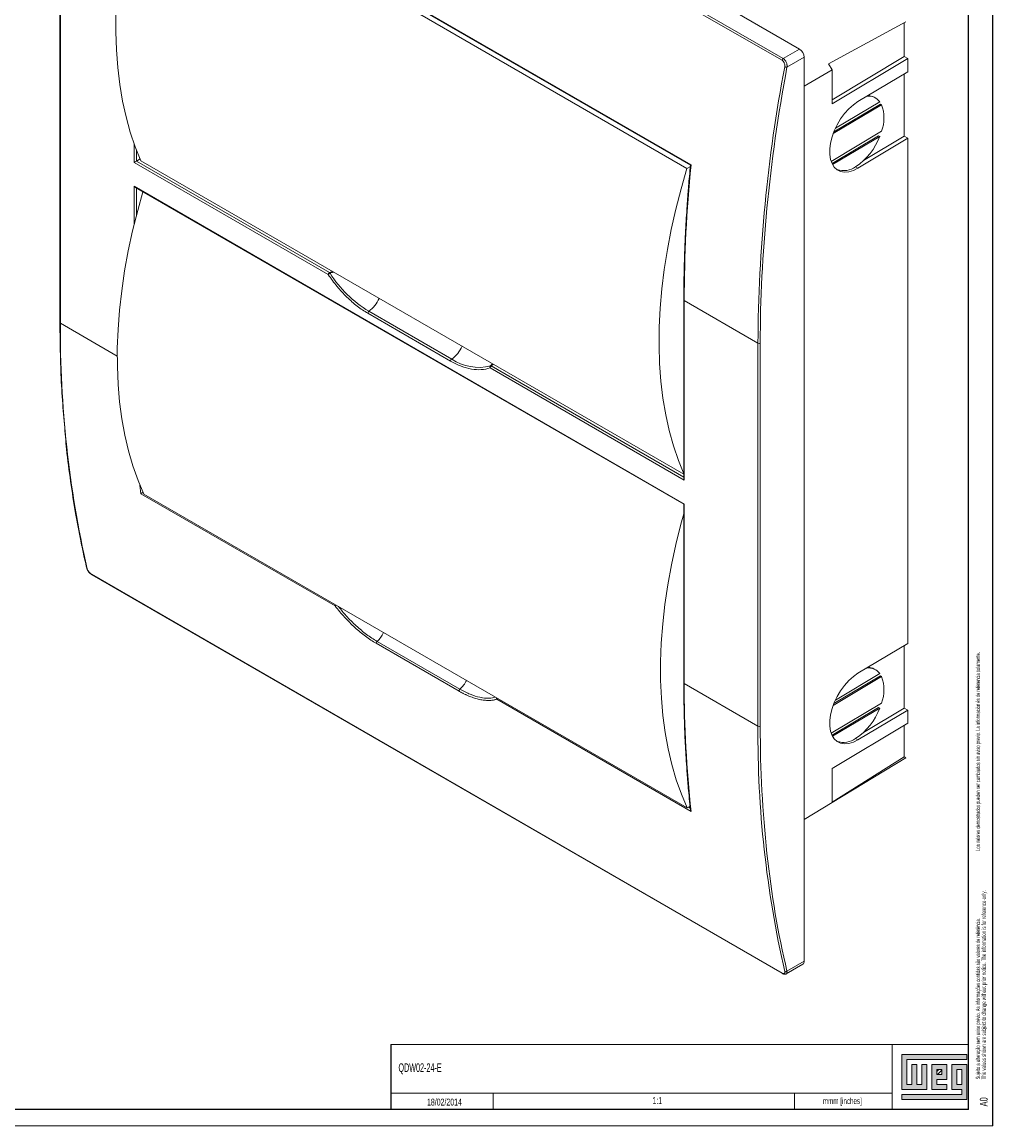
# Model space of a CAD drawing. Header units: millimetres. Extents: x 0 to 1189, y 0 to 841.
# Tile 5 of 7: x 891 to 1189, y 0 to 339. Entities that reach past the tile are written whole.
import ezdxf

# ---------------------------------------------------------------- set-up
doc = ezdxf.new("R2010")
doc.units = ezdxf.units.MM
doc.layers.add('FORMATO', color=7, linetype='Continuous')
doc.layers.add('LEGENDA', color=7, linetype='Continuous')
doc.styles.add('SLDTEXTSTYLE1', font='TXT', dxfattribs={"width": 0.605})
doc.styles.add('SLDTEXTSTYLE2', font='TXT', dxfattribs={"width": 0.569583})

# ---------------------------------------------------------------- blocks, each defined once
blk = doc.blocks.new('SW_NOTE_0')
at = {"color": 0, "linetype": 'Continuous', "lineweight": 0, "attachment_point": 1, "rotation": 90}
for s, insert, char_height, style in [('Sujeito a alteração sem aviso prévio. As informações contidas são valores de referência.                                                           Los valores demostrados pueden ser cambiados sin aviso previo. La información és de referencia solamente.', (-1.71, 0), 1.32292, 'SLDTEXTSTYLE2'), ('The values shown are subject to change without prior notice. The information is for reference only.', (0.06, 0), 1.3229, 'SLDTEXTSTYLE1')]:
    blk.add_mtext(s, dxfattribs=dict(at, insert=insert, char_height=char_height, style=style))

msp = doc.modelspace()

# ---------------------------------------------------------------- hatches: boundary and pattern name
at = {"linetype": 'Continuous'}
msp.add_hatch(color=7, dxfattribs=at).paths.add_polyline_path([(1160.99, 21.93), (1160.99, 11.15), (1168.69, 11.15), (1168.69, 18.85), (1167.15, 18.85), (1167.15, 12.69), (1165.61, 12.69), (1165.61, 18.85), (1164.07, 18.85), (1164.07, 12.69), (1162.53, 12.69), (1162.53, 20.39), (1181.01, 20.39), (1181.01, 21.93)], flags=0)
h = msp.add_hatch(color=7, dxfattribs=at)
h.paths.add_polyline_path([(1160.99, 8.07), (1181.01, 8.07), (1181.01, 18.85), (1176.39, 18.85), (1176.39, 11.15), (1179.47, 11.15), (1179.47, 9.61), (1160.99, 9.61)], flags=0)
h.paths.add_polyline_path([(1177.93, 17.31), (1179.47, 17.31), (1179.47, 12.69), (1177.93, 12.69)], flags=0)
h = msp.add_hatch(color=7, dxfattribs=at)
h.paths.add_polyline_path([(1174.85, 12.69), (1171.77, 12.69), (1171.77, 14.23), (1174.85, 14.23), (1174.85, 18.85), (1170.23, 18.85), (1170.23, 11.15), (1174.85, 11.15)], flags=0)
h.paths.add_polyline_path([(1173.31, 15.77), (1171.77, 15.77), (1171.77, 17.31), (1173.31, 17.31)], flags=0)
h = msp.add_hatch(dxfattribs=at)
h.set_pattern_fill('ANSI31', color=8, scale=0.25, style=0)
h.paths.add_polyline_path([(1173.31, 15.77), (1171.77, 15.77), (1171.77, 17.31), (1173.31, 17.31)], flags=0)

# ---------------------------------------------------------------- linework, layer by layer
at = {"color": 7, "linetype": 'Continuous', "lineweight": 15}
for p, q in [((1129.61, 330.62), (917.48, 453.08)), ((912.11, 449.67), (1124.24, 327.21)), ((1124.58, 327.72), (912.45, 450.18)), ((927.26, 392.64), (1096.26, 295.08)), ((927.64, 392.2), (1096.09, 294.96)), ((928.14, 390.36), (1095.02, 294.02)), ((902.41, 364.24), (902.41, 246.66)), ((902.56, 246.46), (902.56, 364.04)), ((1138.53, 326.07), (1162.21, 339.05)), ((1161.78, 328.37), (1161.78, 338.82)), ((1129.61, 330.62), (1124.58, 327.72)), ((1131.02, 328.17), (1125.74, 325.12)), ((1131.02, 50.55), (1131.02, 328.17)), ((1139.6, 324.26), (1138.53, 326.07)), ((1139.6, 315.1), (1161.78, 328.37)), ((1162.84, 327.76), (1139.6, 313.86)), ((1162.84, 327.76), (1161.78, 328.37)), ((1162.84, 323.67), (1162.84, 327.76)), ((1131.02, 319.21), (1139.6, 324.26)), ((1139.6, 313.86), (1139.6, 324.26)), ((1147.55, 314.53), (1162.84, 323.67)), ((1161.78, 303.87), (1161.78, 323.04)), ((1152.92, 315.65), (1152.56, 315.85)), ((1154.79, 313.57), (1139.94, 304.69)), ((1154.43, 313.77), (1140.15, 305.23)), ((1140.62, 306.32), (1154.25, 314.47)), ((1154.43, 313.77), (1154.79, 313.57)), ((1139.32, 296.15), (1154.79, 305.4)), ((1153.89, 304.05), (1139.59, 295.5)), ((1154.25, 303.85), (1139.75, 295.18)), ((1162.84, 303.26), (1147.55, 294.12)), ((1149.29, 296.4), (1161.78, 303.87)), ((1153.89, 304.05), (1154.25, 303.85)), ((1162.84, 303.26), (1161.78, 303.87)), ((1162.84, 148.12), (1162.84, 303.26)), ((984.83, 261.43), (925.19, 295.86)), ((927.01, 296.91), (925.89, 296.27)), ((925.89, 296.27), (985.19, 262.04)), ((1094.04, 200.07), (927.26, 296.36)), ((1096.05, 294.6), (1095.02, 294.02)), ((1147.55, 294.12), (1146.83, 294.52)), ((1094.18, 190.95), (925.19, 288.51)), ((925.54, 288.14), (1094.04, 190.87)), ((1094.04, 253.62), (1094.04, 198.79)), ((1116.81, 240.35), (1094.18, 253.42)), ((1094.18, 253.42), (1094.18, 198.3)), ((996.96, 249.54), (1022.41, 234.85)), ((997.28, 250.14), (1022.74, 235.44)), ((1116.81, 240.35), (1116.81, 122.77)), ((1117.52, 122.77), (1117.52, 240.35)), ((1094.18, 198.3), (1034.54, 232.73)), ((927.26, 194.13), (986.93, 159.68)), ((1095.08, 97.64), (928.2, 193.98)), ((1094.04, 190.87), (1094.04, 136.04)), ((1094.18, 135.83), (1094.18, 190.95)), ((910.65, 171.27), (910.64, 171.32)), ((1124.24, 46.94), (912.11, 169.4)), ((912.2, 169.26), (1124.34, 46.8)), ((999.56, 148.18), (1025.02, 133.49)), ((999.82, 148.78), (1025.28, 134.09)), ((1147.55, 138.98), (1162.84, 148.12)), ((1161.78, 128.32), (1161.78, 147.48)), ((1152.92, 140.09), (1152.56, 140.29)), ((1116.81, 122.77), (1094.18, 135.83)), ((1154.79, 138.01), (1139.94, 129.13)), ((1140.15, 129.67), (1154.43, 138.21)), ((1140.62, 130.76), (1154.25, 138.91)), ((1154.79, 138.01), (1154.43, 138.21)), ((1036.6, 131.01), (1096.26, 96.57)), ((1139.32, 120.6), (1154.79, 129.85)), ((1139.59, 119.95), (1153.89, 128.5)), ((1154.25, 128.3), (1139.75, 119.63)), ((1162.84, 127.7), (1147.55, 118.56)), ((1149.29, 120.85), (1161.78, 128.32)), ((1154.25, 128.3), (1153.89, 128.5)), ((1162.84, 127.7), (1161.78, 128.32)), ((1162.84, 123.62), (1162.84, 127.7)), ((1139.6, 109.72), (1162.84, 123.62)), ((1161.78, 113.3), (1161.78, 122.99)), ((1147.55, 118.56), (1146.83, 118.96)), ((1139.6, 99.38), (1161.78, 113.3)), ((1162.21, 113.05), (1139.6, 99.35)), ((1162.21, 113.05), (1161.78, 113.3)), ((1139.6, 99.32), (1139.6, 109.72)), ((1131.02, 94.12), (1139.6, 99.32)), ((1095.08, 97.64), (1095.97, 98.16)), ((1125.51, 46.69), (1130.61, 49.63)), ((1131.02, 50.55), (1125.74, 47.5))]:
    msp.add_line(p, q, dxfattribs=at)
at = {"color": 8, "linetype": 'Continuous', "lineweight": 15}
for p, q in [((925.19, 295.86), (925.19, 301.57)), ((925.89, 299.66), (925.89, 296.27)), ((925.19, 288.51), (925.19, 276.73)), ((925.89, 287.93), (925.89, 279.56)), ((985.19, 262.04), (986.16, 262.35)), ((920.01, 236.38), (902.56, 246.46)), ((1035.44, 233.9), (1034.89, 233.35)), ((1034.89, 233.35), (1094.04, 199.2)), ((926.99, 196.75), (927.26, 194.13)), ((1095.49, 97.88), (1096.04, 97.56))]:
    msp.add_line(p, q, dxfattribs=at)
at = {"color": 7, "linetype": 'Continuous', "lineweight": 0}
for p, q in [((1181.01, 21.93), (1160.99, 21.93)), ((1160.99, 21.93), (1160.99, 11.15)), ((1162.53, 20.39), (1181.01, 20.39)), ((1162.53, 12.69), (1162.53, 20.39)), ((1181.01, 20.39), (1181.01, 21.93)), ((1165.61, 18.85), (1164.07, 18.85)), ((1164.07, 18.85), (1164.07, 12.69)), ((1165.61, 12.69), (1165.61, 18.85)), ((1168.69, 18.85), (1167.15, 18.85)), ((1167.15, 18.85), (1167.15, 12.69)), ((1168.69, 11.15), (1168.69, 18.85)), ((1174.85, 18.85), (1170.23, 18.85)), ((1170.23, 18.85), (1170.23, 11.15)), ((1171.77, 17.31), (1173.31, 17.31)), ((1171.77, 15.77), (1171.77, 17.31)), ((1173.31, 17.31), (1173.31, 15.77)), ((1174.85, 14.23), (1174.85, 18.85)), ((1181.01, 18.85), (1176.39, 18.85)), ((1176.39, 18.85), (1176.39, 11.15)), ((1177.93, 12.69), (1177.93, 17.31)), ((1177.93, 17.31), (1179.47, 17.31)), ((1179.47, 17.31), (1179.47, 12.69)), ((1181.01, 8.07), (1181.01, 18.85)), ((1173.31, 15.77), (1171.77, 15.77)), ((1171.77, 14.23), (1174.85, 14.23)), ((1171.77, 12.69), (1171.77, 14.23)), ((1160.99, 11.15), (1168.69, 11.15)), ((1164.07, 12.69), (1162.53, 12.69)), ((1167.15, 12.69), (1165.61, 12.69)), ((1170.23, 11.15), (1174.85, 11.15)), ((1174.85, 12.69), (1171.77, 12.69)), ((1174.85, 11.15), (1174.85, 12.69)), ((1176.39, 11.15), (1179.47, 11.15)), ((1179.47, 12.69), (1177.93, 12.69)), ((1179.47, 11.15), (1179.47, 9.61)), ((1035.52, 10.02), (1035.52, 5)), ((1128, 10.03), (1128, 5)), ((1160.99, 9.61), (1160.99, 8.07)), ((1179.47, 9.61), (1160.99, 9.61)), ((1160.99, 8.07), (1181.01, 8.07))]:
    msp.add_line(p, q, dxfattribs=at)
at = {"color": 7, "linetype": 'Continuous', "lineweight": 15, "flags": 128}
for points in [[(927.26, 296.36), (925.52, 300.64), (924.01, 305.13), (922.71, 309.82), (921.63, 314.7), (920.78, 319.77), (920.15, 325.01), (919.75, 330.4), (919.57, 335.94), (919.62, 341.62), (919.91, 347.42), (920.41, 353.33), (921.15, 359.33), (922.11, 365.42), (923.29, 371.58), (924.69, 377.8), (926.31, 384.06), (928.14, 390.36)], [(1147.55, 294.12), (1146.12, 293.4), (1144.73, 292.99), (1143.42, 292.88), (1142.22, 293.08), (1141.17, 293.59), (1140.28, 294.4), (1139.6, 295.47), (1139.14, 296.79), (1138.9, 298.31), (1138.9, 300), (1139.14, 301.8), (1139.6, 303.67), (1140.28, 305.56), (1141.17, 307.42), (1142.22, 309.19), (1143.42, 310.83), (1144.73, 312.29), (1146.12, 313.54), (1147.55, 314.53)], [(1095.02, 294.02), (1093.19, 287.73), (1091.57, 281.47), (1090.17, 275.25), (1088.99, 269.09), (1088.03, 263), (1087.29, 256.99), (1086.78, 251.08), (1086.5, 245.28), (1086.45, 239.61), (1086.62, 234.06), (1087.02, 228.67), (1087.65, 223.43), (1088.51, 218.37), (1089.58, 213.48), (1090.88, 208.79), (1092.4, 204.3), (1094.04, 200.24)], [(928.2, 193.98), (926.41, 198.2), (924.83, 202.63), (923.48, 207.27), (922.34, 212.11), (921.43, 217.13), (920.74, 222.32), (920.27, 227.67), (920.04, 233.17), (920.03, 238.82), (920.25, 244.58), (920.7, 250.46), (921.37, 256.45), (922.27, 262.51), (923.4, 268.66), (924.74, 274.86), (926.3, 281.11), (927.89, 286.78)], [(1094.04, 187.91), (1093.18, 184.78), (1091.62, 178.53), (1090.27, 172.32), (1089.15, 166.18), (1088.25, 160.11), (1087.58, 154.13), (1087.13, 148.25), (1086.91, 142.48), (1086.92, 136.84), (1087.15, 131.33), (1087.61, 125.98), (1088.3, 120.79), (1089.22, 115.77), (1090.35, 110.94), (1091.71, 106.3), (1093.29, 101.86), (1095.08, 97.64)], [(1147.55, 118.56), (1146.12, 117.85), (1144.73, 117.43), (1143.42, 117.32), (1142.22, 117.53), (1141.17, 118.04), (1140.28, 118.84), (1139.6, 119.92), (1139.14, 121.23), (1138.9, 122.75), (1138.9, 124.44), (1139.14, 126.24), (1139.6, 128.12), (1140.28, 130.01), (1141.17, 131.86), (1142.22, 133.64), (1143.42, 135.28), (1144.73, 136.74), (1146.12, 137.98), (1147.55, 138.98)]]:
    msp.add_lwpolyline(points, dxfattribs=at)
at = {"color": 7, "linetype": 'Continuous', "lineweight": 15}
for centre, radius, start, end in [((1127.95, 328.03), 3.07, 2.6052, 57.3949), ((1125.01, 327.06), 0.784, 122.9329, 169.1057), ((1582.5, 238.02), 465.69, 169.2069, 179.7124), ((1150.8, 311.86), 4.33, 37.0889, 97.0465), ((1150.49, 312.05), 4.32, 61.3176, 88.0511), ((1143.79, 309.48), 11.74, 339.643, 20.357), ((1136.16, 310.62), 19.31, 303.5509, 339.5012), ((1524.86, 252.82), 430.68, 174.3682, 179.9205), ((1143.1, 299.66), 6.35, 251.7935, 305.9704), ((985.6, 261.39), 0.768, 122.6057, 177.3943), ((987.53, 258.15), 4.24, 120.3988, 129.3925), ((1016.94, 282.1), 37.52, 212.7421, 238.4086), ((997.73, 249.51), 0.776, 125.3312, 177.2167), ((1230.24, 244.12), 327.69, 179.5913, 192.8765), ((1117.17, 241.03), 0.769, 242.6098, 297.3907), ((1023.19, 234.81), 0.776, 125.3312, 177.2167), ((1031.01, 247.68), 14.77, 235.9495, 284.2581), ((1034.98, 232.98), 0.506, 131.0223, 209.7921), ((1035.3, 232.7), 0.768, 122.6057, 177.3943), ((987.36, 159.73), 0.431, 179.9089, 186.1515), ((1000.32, 148.21), 0.754, 130.7104, 182.1726), ((1150.8, 136.3), 4.33, 37.0888, 97.0468), ((1150.49, 136.5), 4.32, 61.3162, 88.053), ((1454.87, 135.24), 360.69, 179.9051, 186.1546), ((1143.79, 133.93), 11.74, 339.643, 20.357), ((1037.02, 131.06), 0.431, 179.9089, 186.1515), ((1136.16, 135.06), 19.31, 303.5509, 339.5012), ((1444.5, 120.43), 327.69, 179.5913, 192.8765), ((1117.17, 123.45), 0.769, 242.6098, 297.3907), ((1143.1, 124.11), 6.35, 251.7933, 305.9704), ((1130.02, 50.45), 1.01, 305.8765, 5.4359)]:
    msp.add_arc(centre, radius, start, end, dxfattribs=at)
at = {"color": 8, "linetype": 'Continuous', "lineweight": 15}
for centre, radius, start, end in [((991.82, 257.78), 9.39, 305.5623, 336.9034), ((1094.29, 253.64), 0.251, 185.7112, 245.6226), ((902.66, 246.69), 0.251, 185.6945, 245.6236), ((1017.28, 243.09), 9.39, 305.5623, 336.9034), ((912.31, 169.44), 0.205, 190.1834, 238.1161), ((987.63, 159.71), 0.704, 152.9391, 178.2063), ((994.35, 154.86), 8.18, 311.9818, 335.6101), ((1019.77, 140.2), 8.23, 312.0489, 335.543), ((1094.29, 136.06), 0.251, 185.6952, 245.624), ((1037.3, 131.04), 0.704, 152.9391, 178.2063)]:
    msp.add_arc(centre, radius, start, end, dxfattribs=at)
at = {"color": 7, "linetype": 'Continuous', "lineweight": 15}
for centre, major_axis, ratio, start_param, end_param in [((925.54, 296.06), (0.5, 0.289), 0.00007, 0.785358, 2.356154), ((925.54, 288.71), (-0.354, 0.612), 0.577335, 1.570756, 2.356235), ((1094.54, 198.5), (-0.354, 0.612), 0.577335, 0.785358, 1.570756), ((1094.54, 191.15), (0.5, 0.289), 0.00007, 2.356154, 3.141552)]:
    msp.add_ellipse(centre, major_axis=major_axis, ratio=ratio, start_param=start_param, end_param=end_param, dxfattribs=at)
for points, knots in [([(1125.04, 325.22), (1125.08, 325.4), (1125.08, 325.59), (1125.04, 325.98), (1124.99, 326.18), (1124.88, 326.46), (1124.84, 326.55), (1124.74, 326.71), (1124.69, 326.79), (1124.57, 326.94), (1124.51, 327), (1124.38, 327.12), (1124.31, 327.17), (1124.24, 327.21)], [0, 0, 0, 0, 0.25, 0.25, 0.5, 0.5, 0.625, 0.625, 0.75, 0.75, 0.875, 0.875, 1, 1, 1, 1]), ([(1124.58, 327.72), (1124.68, 327.66), (1124.77, 327.6), (1124.95, 327.45), (1125.03, 327.36), (1125.19, 327.17), (1125.27, 327.06), (1125.4, 326.84), (1125.46, 326.73), (1125.62, 326.37), (1125.69, 326.11), (1125.75, 325.73), (1125.76, 325.6), (1125.77, 325.36), (1125.76, 325.24), (1125.74, 325.12)], [0, 0, 0, 0, 0.125, 0.125, 0.25, 0.25, 0.375, 0.375, 0.5, 0.5, 0.75, 0.75, 0.875, 0.875, 1, 1, 1, 1]), ([(1125.74, 325.12), (1123.02, 310.49), (1120.96, 296.01), (1118.21, 267.66), (1117.52, 253.78), (1117.52, 240.35)], [0, 0, 0, 0, 0.5, 0.5, 1, 1, 1, 1]), ([(1125.04, 325.22), (1125.09, 325.2), (1125.14, 325.17), (1125.26, 325.13), (1125.33, 325.12), (1125.46, 325.1), (1125.53, 325.09), (1125.65, 325.1), (1125.7, 325.11), (1125.74, 325.12)], [0, 0, 0, 0, 0.25, 0.25, 0.5, 0.5, 0.75, 0.75, 1, 1, 1, 1]), ([(1096.09, 294.97), (1095.98, 293.85), (1095.77, 291.69), (1095.53, 288.77), (1095.33, 286.35), (1095.18, 284.35), (1094.92, 280.59), (1094.63, 275.86), (1094.37, 270.32), (1094.25, 266.67), (1094.16, 263.71), (1094.1, 261.05), (1094.05, 257.59), (1094.04, 255.03), (1094.04, 253.62)], [0, 0, 0, 0, 0.0794657, 0.1532589, 0.2079408, 0.2518311, 0.2966273, 0.477448, 0.5927256, 0.6991038, 0.7444497, 0.8095871, 0.8947762, 1, 1, 1, 1]), ([(1096.26, 295.08), (1096.22, 295.06), (1096.14, 295.01), (1096.09, 294.98), (1096.09, 294.97), (1096.09, 294.97)], [0, 0, 0, 0, 0.434655, 0.867531, 1, 1, 1, 1]), ([(996.96, 249.54), (995.89, 250.16), (994.8, 250.89), (992.65, 252.55), (991.58, 253.49), (989.5, 255.52), (988.49, 256.63), (986.58, 258.95), (985.67, 260.17), (984.83, 261.43)], [0, 0, 0, 0, 0.25, 0.25, 0.5, 0.5, 0.75, 0.75, 1, 1, 1, 1]), ([(902.41, 246.66), (902.41, 245.92), (902.42, 244.64), (902.43, 242.98), (902.44, 241.69), (902.46, 240.58), (902.48, 239.48), (902.53, 236.99), (902.68, 231.77), (903.01, 224.02), (903.55, 218.19), (903.81, 215.35)], [0, 0, 0, 0, 0.0689633, 0.1200902, 0.1555705, 0.1894772, 0.2242769, 0.2593379, 0.4246235, 0.7197712, 1, 1, 1, 1]), ([(1034.54, 232.73), (1033.7, 232.45), (1032.79, 232.27), (1030.88, 232.16), (1029.87, 232.22), (1027.79, 232.58), (1026.72, 232.88), (1024.57, 233.71), (1023.48, 234.23), (1022.41, 234.85)], [0, 0, 0, 0, 0.25, 0.25, 0.5, 0.5, 0.75, 0.75, 1, 1, 1, 1]), ([(903.81, 215.35), (904, 212.82), (904.46, 206.87), (905.65, 197.8), (907.1, 188.42), (908.3, 182.07), (909.02, 178.58), (909.24, 177.55), (909.46, 176.5), (909.74, 175.22), (910.14, 173.46), (910.46, 172.09), (910.64, 171.29)], [0, 0, 0, 0, 0.163086, 0.384727, 0.606371, 0.801421, 0.826964, 0.851842, 0.874766, 0.901181, 0.942801, 1, 1, 1, 1]), ([(927.26, 194.13), (927.27, 194.13), (927.29, 194.14), (927.33, 194.17), (927.41, 194.21), (927.54, 194.3), (927.69, 194.39), (927.79, 194.46), (927.84, 194.49), (927.88, 194.52), (927.91, 194.54), (927.93, 194.56)], [0, 0, 0, 0, 0.057429, 0.125325, 0.25059, 0.499631, 0.74894, 0.81345, 0.874657, 0.937996, 1, 1, 1, 1]), ([(910.65, 171.27), (910.69, 171.12), (910.79, 170.8), (911.09, 170.3), (911.37, 169.99), (911.5, 169.85)], [0, 0, 0, 0, 0.319149, 0.680205, 1, 1, 1, 1]), ([(910.79, 171.09), (910.82, 170.95), (910.88, 170.8), (911.05, 170.48), (911.16, 170.31), (911.34, 170.08), (911.4, 170), (911.54, 169.86), (911.61, 169.79), (911.75, 169.66), (911.82, 169.6), (911.97, 169.49), (912.04, 169.44), (912.11, 169.4)], [0, 0, 0, 0, 0.25, 0.25, 0.5, 0.5, 0.625, 0.625, 0.75, 0.75, 0.875, 0.875, 1, 1, 1, 1]), ([(911.5, 169.85), (911.53, 169.81), (911.65, 169.67), (911.9, 169.46), (912.1, 169.33), (912.2, 169.26)], [0, 0, 0, 0, 0.159355, 0.567908, 1, 1, 1, 1]), ([(999.56, 148.18), (998.46, 148.82), (997.37, 149.54), (995.19, 151.16), (994.1, 152.05), (991.93, 154.02), (990.88, 155.07), (988.85, 157.28), (987.87, 158.45), (986.93, 159.68)], [0, 0, 0, 0, 0.25, 0.25, 0.5, 0.5, 0.75, 0.75, 1, 1, 1, 1]), ([(1094.04, 136.04), (1094.04, 134.79), (1094.05, 132.56), (1094.09, 129.61), (1094.13, 127.33), (1094.18, 125.43), (1094.29, 121.88), (1094.47, 117.41), (1094.78, 112.2), (1095.02, 108.76), (1095.23, 105.99), (1095.44, 103.5), (1095.73, 100.42), (1095.97, 98.19), (1096.09, 97.03)], [0, 0, 0, 0, 0.092845, 0.166603, 0.221258, 0.265127, 0.309902, 0.490635, 0.605857, 0.712184, 0.757508, 0.822614, 0.907762, 1, 1, 1, 1]), ([(1025.28, 134.09), (1025.24, 134.05), (1025.2, 134.01), (1025.13, 133.91), (1025.1, 133.86), (1025.05, 133.74), (1025.03, 133.68), (1025.01, 133.58), (1025.01, 133.53), (1025.02, 133.49)], [0, 0, 0, 0, 0.25, 0.25, 0.5, 0.5, 0.75, 0.75, 1, 1, 1, 1]), ([(1025.02, 133.49), (1025.13, 133.42), (1025.35, 133.3), (1025.67, 133.12), (1026, 132.94), (1026.32, 132.78), (1026.8, 132.53), (1027.44, 132.23), (1028.23, 131.9), (1029.01, 131.6), (1030.04, 131.25), (1031.29, 130.92), (1032.5, 130.72), (1033.43, 130.65), (1034.1, 130.64), (1034.75, 130.67), (1035.32, 130.73), (1035.8, 130.81), (1036.2, 130.9), (1036.46, 130.97), (1036.6, 131.01)], [0, 0, 0, 0, 0.025104, 0.050197, 0.075288, 0.100382, 0.125488, 0.187782, 0.250084, 0.312373, 0.374675, 0.50011, 0.625566, 0.687839, 0.750134, 0.812385, 0.874657, 0.916434, 0.958205, 1, 1, 1, 1]), ([(1117.52, 122.77), (1117.52, 109.34), (1118.21, 96.26), (1120.96, 71.08), (1123.02, 58.98), (1125.74, 47.5)], [0, 0, 0, 0, 0.5, 0.5, 1, 1, 1, 1]), ([(1096.09, 97.03), (1096.09, 97.02), (1096.09, 96.94), (1096.14, 96.77), (1096.22, 96.63), (1096.26, 96.57)], [0, 0, 0, 0, 0.060762, 0.529418, 1, 1, 1, 1]), ([(1125.74, 47.5), (1125.7, 47.46), (1125.65, 47.43), (1125.53, 47.38), (1125.46, 47.36), (1125.33, 47.34), (1125.26, 47.34), (1125.14, 47.36), (1125.09, 47.38), (1125.04, 47.41)], [0, 0, 0, 0, 0.25, 0.25, 0.5, 0.5, 0.75, 0.75, 1, 1, 1, 1]), ([(1124.24, 46.94), (1124.38, 46.86), (1124.52, 46.81), (1124.69, 46.78), (1124.74, 46.78), (1124.84, 46.79), (1124.88, 46.8), (1124.96, 46.85), (1124.99, 46.88), (1125.03, 46.95), (1125.05, 46.99), (1125.08, 47.14), (1125.08, 47.27), (1125.04, 47.41)], [0, 0, 0, 0, 0.25, 0.25, 0.375, 0.375, 0.5, 0.5, 0.625, 0.625, 0.75, 0.75, 1, 1, 1, 1]), ([(1124.24, 46.94), (1124.25, 46.91), (1124.27, 46.84), (1124.32, 46.82), (1124.34, 46.81)], [0, 0, 0, 0, 0.593595, 1, 1, 1, 1]), ([(1124.33, 46.8), (1124.44, 46.75), (1124.65, 46.64), (1124.96, 46.57), (1125.26, 46.58), (1125.43, 46.65), (1125.51, 46.69)], [0, 0, 0, 0, 0.239137, 0.48624, 0.741579, 1, 1, 1, 1])]:
    msp.add_open_spline(points, degree=3, knots=knots, dxfattribs=at)
for points in [[(985.19, 262.04), (985.26, 261.99), (985.33, 261.9), (985.38, 261.81)], [(1034.89, 233.35), (1034.8, 233.38), (1034.71, 233.39), (1034.64, 233.37)], [(1036.56, 131.08), (1036.57, 131.05), (1036.58, 131.03), (1036.6, 131.01)]]:
    msp.add_open_spline(points, degree=3, dxfattribs=at)
at = {"color": 8, "linetype": 'Continuous', "lineweight": 15}
for points, knots in [([(985.38, 261.81), (985.7, 261.94), (986.06, 262.09), (986.49, 262.13), (986.53, 262.14)], [0, 0, 0, 0, 0.8905961, 1, 1, 1, 1]), ([(1035.23, 234.02), (1035.22, 233.99), (1035.13, 233.75), (1034.87, 233.55), (1034.64, 233.37)], [0, 0, 0, 0, 0.125078, 1, 1, 1, 1]), ([(910.79, 171.09), (910.75, 171.12), (910.69, 171.17), (910.66, 171.23), (910.65, 171.26), (910.65, 171.27)], [0, 0, 0, 0, 0.594036, 0.913821, 1, 1, 1, 1]), ([(987.21, 159.91), (987.19, 159.9), (987.13, 159.85), (987.02, 159.76), (986.96, 159.71), (986.93, 159.68)], [0, 0, 0, 0, 0.132465, 0.566237, 1, 1, 1, 1]), ([(999.82, 148.78), (998.75, 149.45), (996.6, 150.8), (993.39, 153.5), (990.47, 156.37), (988.76, 158.5), (988, 159.45)], [0, 0, 0, 0, 0.262314, 0.52461, 0.786912, 1, 1, 1, 1]), ([(1036.22, 131.61), (1035.57, 131.48), (1034.11, 131.18), (1031.47, 131.51), (1028.47, 132.4), (1026.34, 133.52), (1025.28, 134.09)], [0, 0, 0, 0, 0.213088, 0.47539, 0.737686, 1, 1, 1, 1]), ([(1036.56, 131.08), (1036.54, 131.13), (1036.51, 131.24), (1036.51, 131.37), (1036.53, 131.43), (1036.53, 131.44)], [0, 0, 0, 0, 0.470415, 0.9408102, 1, 1, 1, 1]), ([(1125.74, 47.5), (1125.76, 47.4), (1125.77, 47.31), (1125.76, 47.14), (1125.75, 47.06), (1125.71, 46.92), (1125.69, 46.86), (1125.61, 46.76), (1125.57, 46.72), (1125.51, 46.69)], [0, 0, 0, 0, 0.25, 0.25, 0.5, 0.5, 0.75, 0.75, 1, 1, 1, 1])]:
    msp.add_open_spline(points, degree=3, knots=knots, dxfattribs=at)
at = {"layer": 'FORMATO'}
for p, q in [((1189, 0), (1189, 841)), ((1181.52, 5), (1181.52, 831)), ((1004, 25), (1004, 5)), ((1181.52, 5), (22.52, 5))]:
    msp.add_line(p, q, dxfattribs=at)
at = {"layer": 'FORMATO', "lineweight": 0}
for p, q in [((1004, 25), (1181.52, 25)), ((1158, 25), (1158, 5)), ((1004, 10.02), (1035.52, 10.02)), ((1035.52, 10.02), (1158, 10.03)), ((0, 0), (1189, 0))]:
    msp.add_line(p, q, dxfattribs=at)

# ---------------------------------------------------------------- block references
at = {"color": 7, "linetype": 'Continuous', "lineweight": 0}
msp.add_blockref('SW_NOTE_0', (1185.45, 14.3), dxfattribs=at)

# ---------------------------------------------------------------- texts
at = {"layer": 'FORMATO', "insert": (1136.78, 8.62), "char_height": 1.9, "attachment_point": 1, "style": 'SLDTEXTSTYLE1'}
msp.add_mtext('mmm [inches]', dxfattribs=at)
at = {"layer": 'LEGENDA', "style": 'SLDTEXTSTYLE1'}
for s, insert, char_height, attachment_point in [('QDW02-24-E', (1006.39, 19.22), 2.646, 1), ('18/02/2014', (1020.52, 8.38), 2.117, 2), ('1:1', (1085.89, 8.85), 2.117, 2)]:
    msp.add_mtext(s, dxfattribs=dict(at, insert=insert, char_height=char_height, attachment_point=attachment_point))
at = {"layer": 'LEGENDA', "insert": (1184.98, 5.98), "char_height": 2.381, "attachment_point": 1, "rotation": 90, "style": 'SLDTEXTSTYLE1'}
msp.add_mtext('A0', dxfattribs=at)

doc.saveas('drawing.dxf')
